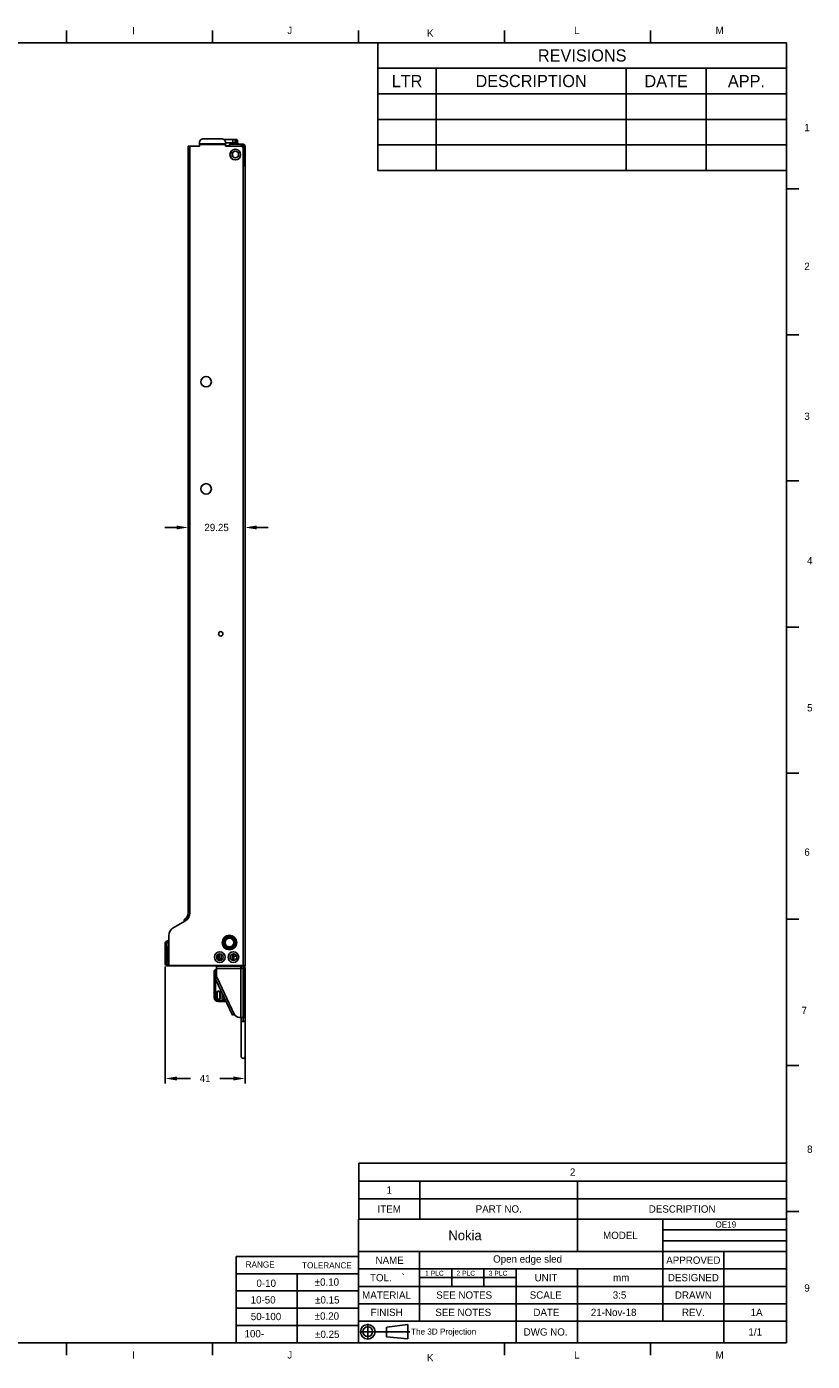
# Model space of a CAD drawing. Header units: millimetres. Extents: x 27 to 822, y 22 to 571.
# Tile 4 of 4: x 499 to 822, y 22 to 571. Entities that reach past the tile are written whole.
import ezdxf

# ---------------------------------------------------------------- set-up
doc = ezdxf.new("R2010")
doc.units = ezdxf.units.MM
doc.header["$LTSCALE"] = 46.255
doc.header["$PDMODE"] = 3
doc.header["$PDSIZE"] = 0.3125
doc.layers.get('0').update_dxf_attribs({"linetype": 'CONTINUOUS'})
doc.layers.get('Defpoints').update_dxf_attribs({"linetype": 'CONTINUOUS'})
for name, color, linetype in [('DFAC36MR000_DXF_CONTINUOUS_LINE', 7, 'CONTINUOUS'), ('OES-SLED-ASSY-NOKIA-RDXF_FORMAT', 7, 'CONTINUOUS'), ('S5BN-MB-BLADDXF_CONTINUOUS_LINE', 7, 'CONTINUOUS'), ('S5FN-S5T-HDDDXF_CONTINUOUS_LINE', 7, 'CONTINUOUS'), ('S9N-MB-REF_DXF_CONTINUOUS_LINE', 7, 'CONTINUOUS'), ('S9N-MB-TRAY-BASE-1DXF_DIMENSION', 7, 'CONTINUOUS'), ('S9N-MB-TRAY-DXF_CONTINUOUS_LINE', 7, 'CONTINUOUS'), ('S9N-SLED-FNTDXF_CONTINUOUS_LINE', 7, 'CONTINUOUS'), ('TU1-RIVET-DUDXF_CONTINUOUS_LINE', 7, 'CONTINUOUS')]:
    doc.layers.add(name, color=color, linetype=linetype)
doc.styles.add('TEXTSTYLE_2', font='txt')
doc.styles.add('TEXTSTYLE_3', font='gdt')
doc.dimstyles.new('DIMSTYLE_1', dxfattribs={"dimtxt": 3, "dimasz": 4.76, "dimexe": 2, "dimexo": 1, "dimgap": 3, "dimtad": 0, "dimtih": 1, "dimtoh": 1, "dimlfac": 1.25, "dimdsep": 46, "dimtxsty": 'Standard', "dimblk": '_FILLED', "dimblk1": '_FILLED', "dimblk2": '_FILLED', "dimcen": 0.09, "dimadec": 0, "dimazin": 0, "dimtp": 0.01, "dimtm": 0.01, "dimtfac": 1, "dimtofl": 0, "dimtmove": 0, "dimatfit": 3, "dimldrblk": '_FILLED', "dimfxl": 1, "dimtolj": 1, "dimarcsym": 0})

# ---------------------------------------------------------------- blocks, each defined once
blk = doc.blocks.new('_FILLED')
at = {"color": 0, "linetype": 'ByBlock'}
blk.add_solid([(0, 0), (-1, 0.17), (-1, -0.17)], dxfattribs=at)
blk = doc.blocks.new('*D8')
at = {"layer": 'Defpoints', "color": 0}
for p in [(565.03, 521.49), (588.43, 513.49), (588.43, 364.91)]:
    blk.add_point(p, dxfattribs=at)
at = {"layer": 'S9N-MB-TRAY-BASE-1DXF_DIMENSION', "color": 0, "linetype": 'Continuous', "lineweight": -2}
for p, q in [((565.03, 520.49), (565.03, 362.91)), ((588.43, 512.49), (588.43, 362.91)), ((560.27, 364.91), (555.51, 364.91)), ((593.19, 364.91), (597.95, 364.91))]:
    blk.add_line(p, q, dxfattribs=at)
at = {"layer": 'S9N-MB-TRAY-BASE-1DXF_DIMENSION', "color": 0, "lineweight": -2, "xscale": 4.76, "yscale": 4.76, "zscale": 4.76}
blk.add_blockref('_FILLED', (565.03, 364.91), dxfattribs=at)
at = {"layer": 'S9N-MB-TRAY-BASE-1DXF_DIMENSION', "color": 0, "lineweight": -2, "xscale": 4.76, "yscale": 4.76, "zscale": 4.76, "rotation": 180}
blk.add_blockref('_FILLED', (588.43, 364.91), dxfattribs=at)
at = {"layer": 'S9N-MB-TRAY-BASE-1DXF_DIMENSION', "color": 0, "insert": (576.73, 366.41), "char_height": 3, "attachment_point": 2}
blk.add_mtext('\\A1;29.25', dxfattribs=at)
blk = doc.blocks.new('*D9')
at = {"layer": 'Defpoints', "color": 0}
for p in [(555.63, 185.65), (588.43, 185.01), (555.63, 138.6)]:
    blk.add_point(p, dxfattribs=at)
at = {"layer": 'S9N-MB-TRAY-BASE-1DXF_DIMENSION', "color": 0, "linetype": 'Continuous', "lineweight": -2}
for p, q in [((555.63, 184.65), (555.63, 136.6)), ((588.43, 184.01), (588.43, 136.6)), ((560.39, 138.6), (566.03, 138.6)), ((583.67, 138.6), (578.03, 138.6))]:
    blk.add_line(p, q, dxfattribs=at)
at = {"layer": 'S9N-MB-TRAY-BASE-1DXF_DIMENSION', "color": 0, "lineweight": -2, "xscale": 4.76, "yscale": 4.76, "zscale": 4.76, "rotation": 180}
blk.add_blockref('_FILLED', (555.63, 138.6), dxfattribs=at)
at = {"layer": 'S9N-MB-TRAY-BASE-1DXF_DIMENSION', "color": 0, "lineweight": -2, "xscale": 4.76, "yscale": 4.76, "zscale": 4.76}
blk.add_blockref('_FILLED', (588.43, 138.6), dxfattribs=at)
at = {"layer": 'S9N-MB-TRAY-BASE-1DXF_DIMENSION', "color": 0, "insert": (572.03, 140.1), "char_height": 3, "attachment_point": 2}
blk.add_mtext('\\A1;41', dxfattribs=at)
blk = doc.blocks.new('*T10')
at = {"color": 0, "linetype": 'Continuous', "lineweight": -2}
for p, q in [((0, 0), (50.25, 0)), ((0, 0), (0, -35.546875)), ((50.25, 0), (50.25, -35.546875)), ((0, -7.109375), (50.25, -7.109375)), ((25.125, -7.109375), (25.125, -35.546875)), ((0, -14.21875), (50.25, -14.21875)), ((0, -21.328125), (50.25, -21.328125)), ((0, -28.4375), (50.25, -28.4375)), ((0, -35.546875), (50.25, -35.546875))]:
    blk.add_line(p, q, dxfattribs=at)
blk = doc.blocks.new('*T12')
at = {"color": 0, "linetype": 'Continuous', "lineweight": -2}
for p, q in [((0, 0), (168, 0)), ((0, 0), (0, -52.5)), ((168, 0), (168, -52.5)), ((0, -10.5), (168, -10.5)), ((24, -10.5), (24, -52.5)), ((102, -10.5), (102, -52.5)), ((135, -10.5), (135, -52.5)), ((0, -21), (168, -21)), ((0, -31.5), (168, -31.5)), ((0, -42), (168, -42)), ((0, -52.5), (168, -52.5))]:
    blk.add_line(p, q, dxfattribs=at)
at = {"color": 0, "linetype": 'Continuous', "char_height": 5, "attachment_point": 5}
for s, insert, width in [('REVISIONS', (84, -5.25), 167.88), ('LTR', (12, -15.75), 23.88), ('DESCRIPTION', (63, -15.75), 77.88), ('DATE', (118.5, -15.75), 32.88), ('APP.', (151.5, -15.75), 32.88)]:
    blk.add_mtext(s, dxfattribs=dict(at, insert=insert, width=width))

msp = doc.modelspace()

# ---------------------------------------------------------------- linework, layer by layer
at = {"color": 0, "linetype": 'Continuous', "lineweight": -2}
for p, q in [((635.125, 103.8177), (811, 103.8177)), ((635.125, 103.8177), (635.125, 80.849)), ((811, 103.8177), (811, 80.849)), ((635.125, 96.474), (811, 96.474)), ((660.25, 96.474), (660.25, 80.849)), ((725.125, 96.474), (725.125, 80.849)), ((635.125, 89.1302), (811, 89.1302)), ((635, 80.849), (635, 30)), ((635.125, 80.849), (811, 80.849)), ((760.125, 80.849), (760.125, 39)), ((811, 80.849), (811, 30)), ((760.125, 76.4045), (811, 76.4045)), ((760.125, 71.9601), (811, 71.9601)), ((785.25, 67.5156), (785.25, 30))]:
    msp.add_line(p, q, dxfattribs=at)
at = {"color": 7, "linetype": 'Continuous', "lineweight": -2}
for p, q in [((635, 80.849), (811, 80.849)), ((725, 80.849), (725, 67.5156)), ((635, 67.5156), (811, 67.5156)), ((660.125, 67.5156), (660.125, 39)), ((635, 60.4063), (811, 60.4063)), ((673.375, 60.4063), (673.375, 53.2188)), ((686.625, 60.4063), (686.625, 53.2188)), ((699.875, 60.4063), (699.875, 30)), ((725, 60.4063), (725, 30)), ((660.125, 56.8125), (699.875, 56.8125)), ((635, 53.2188), (811, 53.2188)), ((635, 46.1094), (811, 46.1094)), ((635, 39), (811, 39)), ((635, 30), (811, 30))]:
    msp.add_line(p, q, dxfattribs=at)
at = {"layer": 'DFAC36MR000_DXF_CONTINUOUS_LINE', "color": 0, "linetype": 'Continuous', "const_width": 0.1282}
msp.add_lwpolyline([(583.7915, 519.2283), (583.7915, 516.8751)], dxfattribs=at)
at = {"layer": 'OES-SLED-ASSY-NOKIA-RDXF_FORMAT', "color": 0, "linetype": 'Continuous'}
for p, q in [((515, 564), (515, 569)), ((575, 564), (575, 569)), ((635, 564), (635, 569)), ((695, 564), (695, 569)), ((755, 564), (755, 569)), ((35, 564), (811, 564)), ((811, 30), (811, 564)), ((811, 504), (816, 504)), ((811, 444), (816, 444)), ((811, 384), (816, 384)), ((811, 324), (816, 324)), ((811, 264), (816, 264)), ((811, 204), (816, 204)), ((811, 144), (816, 144)), ((811, 84), (816, 84)), ((638.8713, 37.8041), (638.8713, 31.4041)), ((646.561, 36.4523), (646.561, 32.4445)), ((515, 30), (515, 25)), ((575, 30), (575, 25)), ((755, 30), (755, 25))]:
    msp.add_line(p, q, dxfattribs=at)
at = {"layer": 'OES-SLED-ASSY-NOKIA-RDXF_FORMAT', "color": 7, "linetype": 'Continuous'}
for p, q in [((635.6713, 34.6041), (656.1772, 34.6041)), ((646.6793, 36.4668), (655.3155, 37.5316)), ((655.3155, 37.5316), (655.3155, 31.6766)), ((35, 30), (811, 30)), ((646.5575, 32.5014), (655.2778, 31.6802)), ((695, 30), (695, 25))]:
    msp.add_line(p, q, dxfattribs=at)
at = {"layer": 'OES-SLED-ASSY-NOKIA-RDXF_FORMAT', "color": 0, "linetype": 'Continuous'}
for radius in [3, 2]:
    msp.add_circle((638.8713, 34.5895), radius, dxfattribs=at)
at = {"layer": 'S5BN-MB-BLADDXF_CONTINUOUS_LINE', "color": 0, "linetype": 'Continuous'}
for p, q in [((577.7915, 187.9), (577.7915, 189.7639)), ((577.7915, 187.9), (578.7515, 187.9)), ((578.5915, 187.9), (578.5915, 189.6817)), ((578.7515, 187.3285), (578.7515, 187.9)), ((582.6521, 187.5166), (582.6521, 189.3867)), ((583.3875, 187.1402), (583.3875, 189.7631)), ((578.1115, 184.7717), (578.1115, 184.8517)), ((582.6521, 184.7717), (582.6521, 184.8517)), ((583.3875, 184.7717), (583.3875, 184.8517)), ((583.836, 184.7717), (583.836, 184.8517)), ((583.9492, 184.7717), (583.9492, 184.8517)), ((585.7915, 184.8517), (585.7915, 184.7717))]:
    msp.add_line(p, q, dxfattribs=at)
at = {"layer": 'S5FN-S5T-HDDDXF_CONTINUOUS_LINE', "color": 0, "linetype": 'Continuous'}
for p, q in [((575.773, 182.6029), (575.7736, 182.5717)), ((575.773, 171.7717), (575.773, 182.601)), ((575.8784, 182.5717), (575.7736, 182.5717)), ((575.7736, 182.5717), (575.7736, 171.7717)), ((575.8784, 171.7717), (575.8784, 182.5717)), ((576.2778, 183.252), (576.2778, 179.6636)), ((576.6715, 183.3717), (576.5526, 183.3717)), ((576.2778, 179.4176), (576.2778, 171.7717)), ((575.773, 171.7717), (576.2778, 171.7717)), ((576.9515, 173.9477), (576.8572, 173.9477)), ((576.8572, 171.5477), (576.8572, 173.9477)), ((576.8572, 171.5477), (576.9515, 171.5477)), ((576.9515, 171.5477), (576.9515, 173.9477)), ((577.3515, 174.442), (577.6715, 174.442)), ((577.3515, 174.442), (577.3515, 174.3477)), ((577.3515, 174.3477), (577.6715, 174.3477)), ((577.6715, 171.1477), (577.3515, 171.1477)), ((577.3515, 171.1477), (577.3515, 171.0533)), ((577.6715, 171.0533), (577.3515, 171.0533)), ((577.3515, 170.698), (580.43, 170.698)), ((577.3515, 170.698), (577.3515, 170.1932)), ((580.6203, 170.2985), (577.3515, 170.2985)), ((577.3515, 170.1937), (580.6702, 170.1937)), ((580.6704, 170.1932), (577.3515, 170.1932)), ((577.6715, 174.3477), (577.6715, 174.442)), ((577.6715, 171.0533), (577.6715, 171.1477)), ((578.1658, 173.9477), (578.0715, 173.9477)), ((578.0715, 173.9477), (578.0715, 171.5477)), ((578.0715, 171.5477), (578.1658, 171.5477)), ((578.1658, 173.9477), (578.1658, 171.5477)), ((578.9772, 171.5477), (578.9772, 173.749)), ((578.9772, 171.5477), (579.0715, 171.5477)), ((579.0715, 171.5477), (579.0715, 173.5509)), ((579.7915, 171.1477), (579.4715, 171.1477)), ((579.4715, 171.1477), (579.4715, 171.0533)), ((579.7915, 171.0533), (579.4715, 171.0533)), ((579.7915, 171.0533), (579.7915, 171.1477))]:
    msp.add_line(p, q, dxfattribs=at)
for centre, radius, start, end in [((577.3515, 171.7717), 1.5785, 180, 270), ((577.3515, 171.7717), 1.5779, 180, 270), ((577.3515, 171.7717), 1.4731, 180, 270), ((577.3515, 171.7717), 1.0737, 180, 270), ((577.3515, 173.9477), 0.4943, 90, 180), ((577.3515, 171.5477), 0.4943, 180, 270), ((577.3515, 173.9477), 0.4, 90, 180), ((577.3515, 171.5477), 0.4, 180, 270), ((577.6715, 173.9477), 0.4943, 0, 90), ((577.6715, 173.9477), 0.4, 0, 90), ((577.6715, 171.5477), 0.4943, 270, 360), ((577.6715, 171.5477), 0.4, 270, 360), ((579.4715, 171.5477), 0.4943, 180, 270), ((579.4715, 171.5477), 0.4, 180, 270), ((579.7915, 171.5477), 0.4, 270, 327.501509), ((579.7915, 171.5477), 0.4943, 270, 320.978795)]:
    msp.add_arc(centre, radius, start, end, dxfattribs=at)
for centre, major_axis, start_param, end_param in [((576.5526, 182.5717), (-0.8011, 0), -1.57079633, -1.07715909), ((576.6994, 182.5717), (0.8011, 0), 1.60564282, 2.12488433)]:
    msp.add_ellipse(centre, major_axis=major_axis, ratio=0.99862953, start_param=start_param, end_param=end_param, dxfattribs=at)
for points, knots in [([(576.173, 183.2762), (576.1066, 183.2405), (575.9883, 183.1523), (575.8613, 182.9815), (575.7888, 182.795), (575.7731, 182.6661), (575.773, 182.6028)], [0, 0, 0, 0, 0.27575692, 0.5303945, 0.76878208, 1, 1, 1, 1]), ([(575.8784, 182.5717), (575.8807, 182.6346), (575.9007, 182.7628), (575.9764, 182.9479), (576.1009, 183.1196), (576.2142, 183.2126), (576.2778, 183.252)], [0, 0, 0, 0, 0.23057276, 0.47027336, 0.725987, 1, 1, 1, 1])]:
    msp.add_open_spline(points, degree=3, knots=knots, dxfattribs=at)
at = {"layer": 'S9N-MB-REF_DXF_CONTINUOUS_LINE', "color": 0, "linetype": 'Continuous'}
for p, q in [((583.7915, 187.2517), (583.7915, 189.8117)), ((584.912, 188.8517), (583.7915, 188.8517)), ((584.2364, 187.2517), (583.7915, 187.2517)), ((583.7915, 187.1235), (583.7915, 187.1981))]:
    msp.add_line(p, q, dxfattribs=at)
at = {"layer": 'S9N-MB-TRAY-DXF_CONTINUOUS_LINE', "color": 0, "linetype": 'Continuous'}
for p, q in [((565.0315, 521.4917), (565.0315, 206.68)), ((569.6715, 521.4917), (565.0338, 521.4917)), ((565.6715, 521.4917), (565.6715, 206.68)), ((569.6715, 521.4917), (569.6715, 523.0434)), ((569.6715, 522.4242), (580.4315, 522.4242)), ((569.6715, 522.1506), (580.4315, 522.1506)), ((571.2715, 524.5469), (578.8315, 524.5469)), ((579.7955, 524.2117), (584.9861, 524.2117)), ((580.4315, 521.4917), (580.4315, 523.0434)), ((580.4315, 522.9317), (584.7513, 522.9317)), ((580.4315, 521.6517), (582.0315, 521.6517)), ((586.8315, 521.4917), (580.4315, 521.4917)), ((582.0315, 521.4917), (582.0315, 522.2917)), ((582.0315, 522.2917), (587.6315, 522.2917)), ((583.4692, 522.9317), (583.4692, 524.2117)), ((584.3038, 522.9317), (584.3038, 524.2082)), ((585.4773, 522.6117), (584.7922, 522.6117)), ((586.8315, 521.4917), (586.8315, 522.2917)), ((586.8315, 521.6517), (587.6315, 521.6517)), ((587.6315, 522.2917), (587.6315, 521.6517)), ((587.6315, 520.7717), (587.7793, 520.7717)), ((587.7915, 521.4917), (587.7915, 513.4917)), ((588.4315, 521.4917), (587.7915, 521.4917)), ((588.4315, 185.0117), (588.4315, 521.4917)), ((587.6315, 185.0117), (587.6315, 520.6917)), ((587.6315, 514.3717), (587.7915, 514.3717)), ((587.6315, 513.5717), (587.7701, 513.5717)), ((587.6315, 513.4917), (588.4315, 513.4917)), ((563.621, 203.1872), (559.122, 200.6761)), ((563.621, 203.1872), (563.3102, 203.744)), ((565.6715, 206.68), (565.0315, 206.68)), ((557.0715, 185.0117), (557.0715, 197.1834)), ((577.3915, 187.4917), (577.3915, 189.6282)), ((578.7562, 187.3317), (577.5515, 187.3317)), ((557.0715, 185.0117), (588.4315, 185.0117)), ((576.6715, 184.7717), (586.6715, 184.7717)), ((576.6715, 184.7717), (576.6715, 180.9939)), ((576.6715, 183.8117), (587.6315, 183.8117)), ((586.6715, 163.6517), (586.6715, 184.7717)), ((586.8315, 183.8117), (586.8315, 184.8517)), ((587.6315, 184.8517), (586.9915, 184.8517)), ((588.2715, 184.4772), (587.6315, 184.4772)), ((587.6315, 164.1888), (587.6315, 184.4772)), ((587.7701, 184.9317), (587.7388, 184.8774)), ((588.293, 184.5574), (587.7388, 184.8774)), ((588.3243, 184.6117), (587.7701, 184.9317)), ((588.2715, 184.4772), (588.2715, 163.7202)), ((588.4315, 182.4517), (588.2715, 182.4517)), ((588.3243, 184.6117), (588.293, 184.5574)), ((588.4315, 147.6517), (588.4315, 182.4517)), ((576.9046, 179.9621), (576.1824, 179.6181)), ((576.1824, 179.6181), (583.2977, 164.6759)), ((576.9046, 179.9621), (584.02, 165.0198)), ((588.4315, 172.4517), (588.2715, 172.4517)), ((588.4315, 170.8517), (588.2715, 170.8517)), ((584.02, 165.0198), (583.2977, 164.6759)), ((587.6315, 165.3202), (588.2715, 165.3202)), ((586.1869, 163.6517), (587.6315, 163.6517)), ((586.8315, 147.6517), (586.8315, 163.6517)), ((586.8315, 162.0543), (588.4315, 162.0543)), ((587.6315, 162.0543), (587.6315, 164.2915)), ((587.6315, 163.7202), (588.2715, 163.7202)), ((587.6315, 162.1908), (588.4315, 162.1908)), ((587.6315, 162.1828), (588.4315, 162.1828))]:
    msp.add_line(p, q, dxfattribs=at)
for centre, radius in [((584.4315, 518.0517), 2.1914), ((584.4315, 518.0517), 1.36), ((572.4315, 424.7717), 2.16), ((572.4315, 380.7717), 2.16), ((578.4315, 321.2117), 0.92), ((582.0315, 194.4517), 3), ((582.0315, 194.4517), 2.7415), ((582.0315, 194.4517), 2.3201), ((582.0315, 194.4517), 1.84), ((578.0315, 188.4517), 2.1914), ((578.0315, 188.4517), 1.36), ((583.6315, 188.4517), 2.1914), ((583.6315, 188.4517), 1.36)]:
    msp.add_circle(centre, radius, dxfattribs=at)
for centre, radius, start, end in [((585.8235, 522.9335), 1.5197, 180.070101, 196.189041), ((586.0488, 522.9346), 1.2975, 180.131305, 194.413902), ((586.0315, 522.9317), 1.28, 194.477512, 208.644268), ((586.0315, 522.9317), 0.64, 180, 270), ((586.8315, 520.6917), 0.8, 0, 90), ((587.6315, 521.4917), 0.8, 0, 90), ((587.6315, 521.4917), 0.16, 0, 90), ((561.6715, 206.68), 3.36, 299.167613, 360), ((561.6715, 206.68), 4, 299.167613, 360), ((561.0715, 197.1834), 4, 119.167613, 180), ((577.5515, 187.4917), 0.16, 180, 270), ((579.0715, 180.9939), 2.4, 180, 205.463345), ((588.432, 184.4772), 0.8004, 150, 180), ((588.432, 184.4772), 0.1604, 150, 180), ((587.6315, 185.0117), 0.8, 330, 360), ((586.1869, 166.0517), 2.4, 205.463345, 270), ((587.6315, 147.6517), 0.8, 180, 360)]:
    msp.add_arc(centre, radius, start, end, dxfattribs=at)
msp.add_ellipse((584.2347, 522.6117), major_axis=(0, 1.6), ratio=0.65789474, start_param=6.21748611, end_param=6.28318531, dxfattribs=at)
for points, knots in [([(571.2715, 524.5469), (570.8668, 524.5469), (570.0373, 524.249), (569.6715, 523.4307), (569.6715, 523.0434)], [0, 0, 0, 0, 0.51098709, 1, 1, 1, 1]), ([(580.4315, 523.0434), (580.4315, 523.4307), (580.0658, 524.249), (579.2362, 524.5469), (578.8315, 524.5469)], [0, 0, 0, 0, 0.48901291, 1, 1, 1, 1]), ([(584.7414, 523.4451), (584.7343, 523.5787), (584.7179, 523.8082), (584.6237, 524.0347), (584.5535, 524.1024)], [0, 0, 0, 0, 0.57835456, 1, 1, 1, 1]), ([(584.7513, 522.9317), (584.7512, 522.9763), (584.7506, 523.1475), (584.7481, 523.3188), (584.7414, 523.4451)], [0, 0, 0, 0, 0.26102305, 1, 1, 1, 1]), ([(584.9861, 524.2117), (585.0654, 524.2117), (585.2534, 524.1457), (585.361, 523.8232), (585.3893, 523.421), (585.391, 523.1054), (585.3914, 522.9317)], [0, 0, 0, 0, 0.16218559, 0.35891847, 0.64473798, 1, 1, 1, 1]), ([(586.8315, 162.0543), (586.8315, 162.047), (586.8567, 162.0325), (586.8996, 162.0215), (586.9747, 162.0077), (587.1176, 161.9915), (587.3398, 161.9779), (587.528, 161.9745), (587.6299, 161.9745)], [0, 0, 0, 0, 0.02698802, 0.08597392, 0.17865959, 0.30206263, 0.62254743, 1, 1, 1, 1]), ([(587.6299, 161.9745), (587.7322, 161.9744), (587.9211, 161.9779), (588.1441, 161.9914), (588.2876, 162.0076), (588.3631, 162.0214), (588.4061, 162.0324), (588.4315, 162.047), (588.4315, 162.0543)], [0, 0, 0, 0, 0.37717789, 0.69773357, 0.8212201, 0.91398269, 0.97301614, 1, 1, 1, 1])]:
    msp.add_open_spline(points, degree=3, knots=knots, dxfattribs=at)
for points in [[(583.6125, 522.2917), (583.5179, 522.4887), (583.4692, 522.7131), (583.4692, 522.9317)], [(584.4514, 524.1709), (584.4051, 524.1916), (584.3543, 524.2032), (584.3038, 524.2082)], [(584.4471, 522.2917), (584.4134, 522.3618), (584.3858, 522.4351), (584.3641, 522.5098)], [(584.5535, 524.1024), (584.524, 524.1309), (584.4888, 524.1542), (584.4514, 524.1709)], [(585.3914, 522.9317), (585.3916, 522.8212), (585.422, 522.7073), (585.4773, 522.6117)]]:
    msp.add_open_spline(points, degree=3, dxfattribs=at)
at = {"layer": 'S9N-SLED-FNTDXF_CONTINUOUS_LINE', "color": 0, "linetype": 'Continuous'}
for p, q in [((555.6315, 194.2306), (556.1373, 194.2306)), ((555.6315, 185.6517), (555.6315, 194.2306)), ((556.2715, 193.8117), (555.6315, 193.8117)), ((556.2715, 192.2117), (555.6315, 192.2117)), ((556.2715, 193.9982), (555.8527, 194.7236)), ((555.9615, 194.8022), (557.0715, 195.443)), ((556.2715, 185.6517), (556.2715, 194.2306)), ((557.0715, 194.704), (556.2815, 194.2479)), ((556.3515, 192.6117), (556.9915, 192.6117)), ((556.3515, 186.4517), (556.3515, 192.6117)), ((556.9915, 192.6117), (556.9915, 191.4117)), ((556.3515, 191.4117), (557.0715, 191.4117)), ((556.3515, 186.4517), (557.0715, 186.4517)), ((555.6315, 185.6517), (556.2715, 185.6517)), ((556.4315, 185.4917), (557.0715, 185.4917)), ((556.4315, 184.8517), (556.4315, 185.4917)), ((556.4315, 184.8517), (586.9915, 184.8517)), ((557.1515, 185.0117), (557.1515, 184.8517)), ((572.277, 184.8517), (572.277, 185.0117)), ((575.306, 184.8517), (575.306, 185.0117)), ((586.2715, 185.0117), (586.2715, 184.8517)), ((586.9915, 184.8517), (586.9915, 185.0117))]:
    msp.add_line(p, q, dxfattribs=at)
for centre, radius, start, end in [((556.2915, 194.2306), 0.66, 120, 180), ((556.2915, 194.2306), 0.02, 120, 180), ((556.4315, 185.6517), 0.8, 180, 270), ((556.4315, 185.6517), 0.16, 180, 270), ((586.9915, 185.6517), 0.8, 270, 300)]:
    msp.add_arc(centre, radius, start, end, dxfattribs=at)
for points in [[(572.8954, 184.8517), (572.9209, 184.8517), (572.9814, 184.9051), (573.0043, 184.969), (573.0187, 185.0104)], [(574.6876, 184.8517), (574.7132, 184.8517), (574.7736, 184.9051), (574.7966, 184.969), (574.8109, 185.0104)]]:
    msp.add_open_spline(points, degree=3, knots=[0, 0, 0, 0, 0.36795827, 1, 1, 1, 1], dxfattribs=at)
at = {"layer": 'TU1-RIVET-DUDXF_CONTINUOUS_LINE', "color": 0, "linetype": 'Continuous'}
for p, q in [((579.0315, 184.8517), (579.0315, 184.7717)), ((581.5115, 184.8517), (581.5115, 184.7717))]:
    msp.add_line(p, q, dxfattribs=at)

# ---------------------------------------------------------------- block references
for name, p in [('*T12', (643, 564)), ('*T10', (584.75, 65.5469))]:
    msp.add_blockref(name, p)

# ---------------------------------------------------------------- texts
at = {"color": 7, "linetype": 'Continuous'}
for s, height, p in [('Nokia', 4, (672, 72.1823)), ('MODEL', 3, (735.5625, 72.6823)), ('Open edge sled', 3, (690.375, 62.9609)), ('NAME', 3, (642.0625, 62.4609)), ('TOL.', 3, (639.7812, 55.3125)), ('`', 3, (652.7812, 55.3125)), ('1 PLC', 2, (662.4167, 57.6094)), ('2 PLC', 2, (675.3333, 57.6094)), ('3 PLC', 2, (688.5833, 57.6094)), ('UNIT', 3, (707.4375, 55.3125)), (' mm', 3, (738.5625, 55.3125)), ('MATERIAL', 3, (636.5625, 48.1641)), ('SEE NOTES', 3, (667, 48.1641)), ('SCALE', 3, (705.4375, 48.1641)), ('3:5', 3, (739.5625, 48.1641)), ('FINISH', 3, (640.0625, 41.0547)), (' SEE NOTES', 3, (665.5, 41.0547)), ('DATE', 3, (706.9375, 41.0547)), ('21-Nov-18', 3, (730.5625, 41.0547)), ('The 3D Projection', 2.499999, (656.6458, 33.4167)), ('DWG NO.', 3, (702.9375, 33))]:
    msp.add_text(s, height=height, dxfattribs=at).set_placement(p)
at = {"color": 0, "linetype": 'Continuous', "attachment_point": 5}
for s, insert, char_height, width in [('2', (723.0625, 100.1458), 3, 175.755), ('1', (647.6875, 92.8021), 3, 25.005), ('ITEM', (647.6875, 84.9896), 3, 25.005), ('PART NO.', (692.6875, 84.9896), 3, 64.755), ('DESCRIPTION', (768.0625, 84.9896), 3, 85.755), (' OE19', (785.5625, 78.6267), 2.5, 50.755), ('APPROVED', (772.6875, 63.9609), 3, 25.005), ('DESIGNED', (772.6875, 56.8125), 3, 25.005), ('DRAWN', (772.6875, 49.6641), 3, 25.005), ('REV.', (772.6875, 42.5547), 3, 25.005), (' 1A', (798.125, 42.5547), 3, 25.63), ('1/1', (798.125, 34.5), 3, 25.63)]:
    msp.add_mtext(s, dxfattribs=dict(at, insert=insert, char_height=char_height, width=width))
at = {"layer": 'OES-SLED-ASSY-NOKIA-RDXF_FORMAT', "color": 7, "linetype": 'Continuous', "style": 'TEXTSTYLE_2'}
for s, p in [('K', (663.2206, 22.448)), ('L', (723.6539, 23.5882))]:
    msp.add_text(s, height=3, dxfattribs=at).set_placement(p)
at = {"layer": 'OES-SLED-ASSY-NOKIA-RDXF_FORMAT', "color": 0, "linetype": 'Continuous', "line_spacing_factor": 0.9}
for s, insert, char_height, width, attachment_point, style in [('I', (542.0709, 570.5013), 3, 2.892857, 1, 'TEXTSTYLE_2'), ('J', (605.8067, 570.5882), 3, 2.892857, 1, 'TEXTSTYLE_2'), ('L', (723.6539, 570.5882), 3, 2.892857, 1, 'TEXTSTYLE_2'), ('M', (781.8067, 570.5882), 3, 3.857143, 1, 'TEXTSTYLE_2'), ('K', (663.2206, 569.448), 3, 3.535714, 1, 'TEXTSTYLE_2'), ('1', (818.2947, 530.6794), 3, 2.571429, 1, 'TEXTSTYLE_2'), ('2', (818.2947, 473.6669), 3, 3.535714, 1, 'TEXTSTYLE_2'), ('3', (818.2947, 412.0933), 3, 3.214286, 1, 'TEXTSTYLE_2'), ('4', (819.4349, 352.8003), 3, 3.535714, 1, 'TEXTSTYLE_2'), ('5', (819.4349, 292.367), 3, 3.214286, 1, 'TEXTSTYLE_2'), ('6', (818.2947, 233.0739), 3, 3.535714, 1, 'TEXTSTYLE_2'), ('7', (817.1544, 168.0796), 3, 3.535714, 1, 'TEXTSTYLE_2'), ('8', (819.4349, 111.0671), 3, 3.535714, 1, 'TEXTSTYLE_2'), ('RANGE', (588.6825, 63.4549), 2.5, 14.732143, 1, 'TEXTSTYLE_2'), ('TOLERANCE', (611.8533, 63.1239), 2.5, 26.875, 1, 'TEXTSTYLE_2'), ('0-10', (597.1301, 56.0147), 3, 12.857143, 2, 'TEXTSTYLE_2'), ('{\\Fgdt;`}\\Ftxt;0.10', (622.0732, 56.503), 3, 17.464286, 2, 'TEXTSTYLE_3'), ('{\\Fgdt;`}\\Ftxt;0.15', (622.2434, 49.1829), 3, 17.142857, 2, 'TEXTSTYLE_3'), ('9', (818.2947, 54.0545), 3, 3.535714, 1, 'TEXTSTYLE_2'), ('10-50', (595.857, 49.1829), 3, 16.071429, 2, 'TEXTSTYLE_2'), ('50-100', (597.0441, 42.3462), 3, 19.607143, 2, 'TEXTSTYLE_2'), ('{\\Fgdt;`}\\Ftxt;0.20', (622.0732, 42.5437), 3, 18.428571, 2, 'TEXTSTYLE_3'), ('100-', (592.23, 35.2971), 3, 12.857143, 2, 'TEXTSTYLE_2'), ('{\\Fgdt;`}\\Ftxt;0.25', (622.2319, 35.0392), 3, 18.107143, 2, 'TEXTSTYLE_3'), ('I', (542.0709, 26.5013), 3, 2.892857, 1, 'TEXTSTYLE_2'), ('J', (605.8067, 26.5882), 3, 2.892857, 1, 'TEXTSTYLE_2'), ('M', (781.8067, 26.5882), 3, 3.857143, 1, 'TEXTSTYLE_2')]:
    msp.add_mtext(s, dxfattribs=dict(at, insert=insert, char_height=char_height, width=width, attachment_point=attachment_point, style=style))

# ---------------------------------------------------------------- dimensions: what is measured, and where the dimension line sits
at = {"layer": 'S9N-MB-TRAY-BASE-1DXF_DIMENSION', "color": 0, "linetype": 'Continuous'}
dim = msp.add_linear_dim(base=(588.4315, 364.9144), p1=(565.0315, 521.4917), p2=(588.4315, 513.4917), dimstyle='DIMSTYLE_1', dxfattribs=at)
dim.commit()
dim.dimension.update_dxf_attribs({"geometry": '*D8', "text_midpoint": (576.7315, 364.9144), "dimtype": 160})
dim = msp.add_linear_dim(base=(555.6315, 138.6003), p1=(588.4315, 185.0117), p2=(555.6315, 185.6517), angle=180, dimstyle='DIMSTYLE_1', dxfattribs=at)
dim.commit()
dim.dimension.update_dxf_attribs({"geometry": '*D9', "text_midpoint": (572.0315, 138.6003), "dimtype": 160})

doc.saveas('drawing.dxf')
